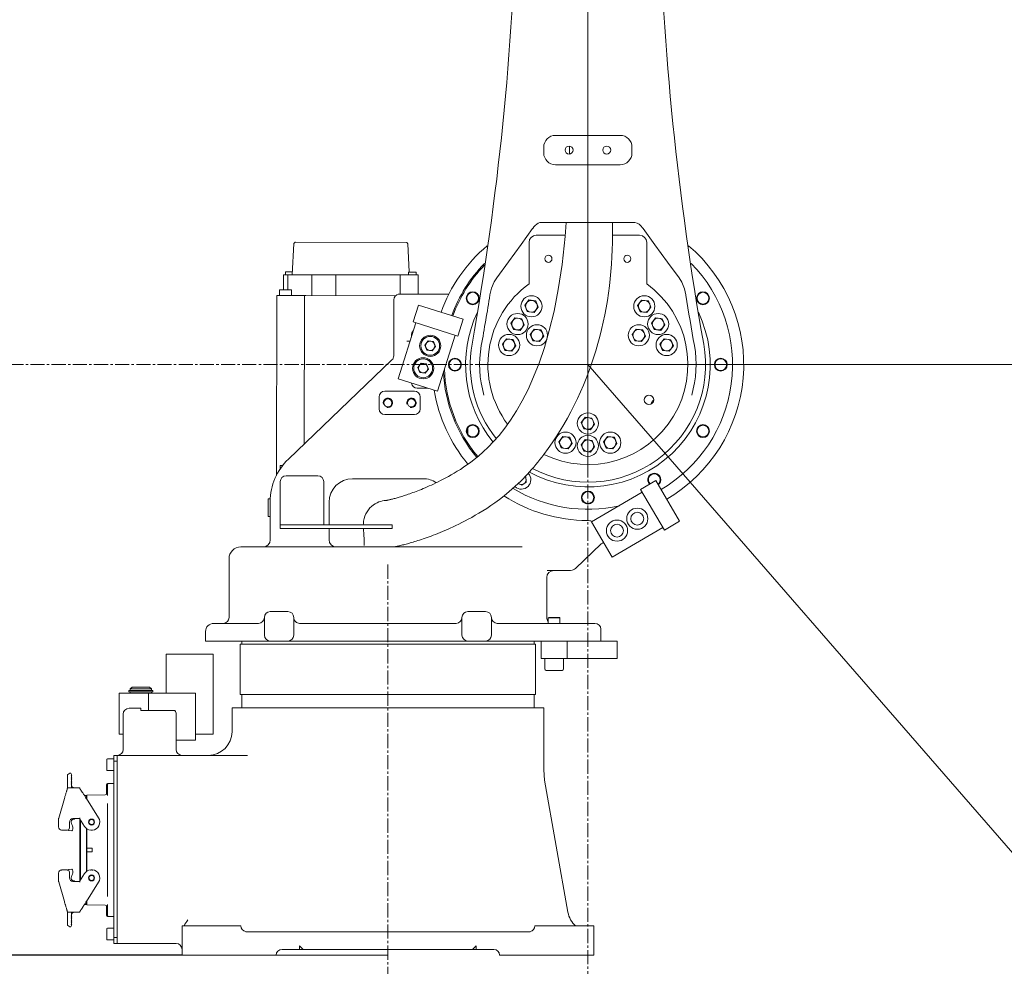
# Model space of a CAD drawing. Header units: millimetres. Extents: x 14751 to 23661, y -2885 to 3415.
# Tile 4 of 19: x 16681 to 17518, y 375 to 1180. Entities that reach past the tile are written whole.
import ezdxf

# ---------------------------------------------------------------- set-up
doc = ezdxf.new("R2010")
doc.units = ezdxf.units.MM
doc.header["$PDSIZE"] = -5
doc.linetypes.add('点画线', pattern=[18, 12, -2, 2, -2])
doc.layers.get('0').update_dxf_attribs({"lineweight": 35})
for name, color, linetype, lineweight in [('中心线层', 1, '点画线', 18), ('尺寸线层', 7, 'Continuous', 18), ('粗实线层', 7, 'Continuous', 35), ('细实线层', 7, 'Continuous', 18)]:
    doc.layers.add(name, color=color, linetype=linetype, lineweight=lineweight)
doc.styles.add('标准', font='txt', dxfattribs={"width": 0.667})
doc.dimstyles.new('标准', dxfattribs={"dimscale": 30, "dimtxt": 3.5, "dimasz": 4, "dimexe": 2, "dimexo": 0, "dimtad": 1, "dimdsep": 46, "dimtxsty": '标准', "dimblk": '_CAXARROW', "dimcen": 0, "dimdle": 6, "dimazin": 2, "dimtfac": 0.707107, "dimtdec": 3, "dimtmove": 2, "dimatfit": 3, "dimfxl": 1, "dimfrac": 2, "dimtolj": 1, "dimarcsym": 1})

# ---------------------------------------------------------------- blocks, each defined once
blk = doc.blocks.new('_CAXARROW')
blk.add_hatch(color=0).paths.add_polyline_path([(0, 0), (-1, 0.125), (-1, -0.125)], flags=0)
blk = doc.blocks.new('*D23')
at = {"layer": 'Defpoints', "color": 0, "transparency": 16777216}
for p in [(17164.45, 1666.73), (15343.12, 886.73), (15580.02, 886.73)]:
    blk.add_point(p, dxfattribs=at)
at = {"layer": '尺寸线层', "color": 0, "linetype": 'Continuous', "lineweight": -2, "transparency": 16777216}
for p, q in [((17164.45, 1666.73), (15283.12, 1666.73)), ((15343.12, 1546.73), (15343.12, 1306.32)), ((15343.12, 1006.73), (15343.12, 1129.92)), ((15580.02, 886.73), (15283.12, 886.73))]:
    blk.add_line(p, q, dxfattribs=at)
at = {"layer": '尺寸线层', "color": 0, "lineweight": -2, "transparency": 16777216, "xscale": 120, "yscale": 120, "zscale": 120}
for p, rotation in [((15343.12, 1666.73), 90), ((15343.12, 886.73), 270)]:
    blk.add_blockref('_CAXARROW', p, dxfattribs=dict(at, rotation=rotation))
at = {"layer": '尺寸线层', "color": 0, "transparency": 16777216, "insert": (15343.12, 1218.12), "char_height": 105, "attachment_point": 5, "rotation": 90, "style": '标准', "bg_fill": 3, "box_fill_scale": 1.1, "bg_fill_color": 256, "bg_fill_true_color": 13158600, "bg_fill_transparency": 0}
blk.add_mtext('\\A1;780', dxfattribs=at)
blk = doc.blocks.new('*D24')
at = {"layer": 'Defpoints', "color": 0, "transparency": 16777216}
for p in [(15343.12, 886.73), (15559.62, 886.73), (16819.45, 384.5)]:
    blk.add_point(p, dxfattribs=at)
at = {"layer": '尺寸线层', "color": 0, "linetype": 'Continuous', "lineweight": -2, "transparency": 16777216}
for p, q in [((15559.62, 886.73), (15283.12, 886.73)), ((15343.12, 504.5), (15343.12, 766.73)), ((16819.45, 384.5), (15283.12, 384.5))]:
    blk.add_line(p, q, dxfattribs=at)
at = {"layer": '尺寸线层', "color": 0, "lineweight": -2, "transparency": 16777216, "xscale": 120, "yscale": 120, "zscale": 120}
for p, rotation in [((15343.12, 886.73), 90), ((15343.12, 384.5), 270)]:
    blk.add_blockref('_CAXARROW', p, dxfattribs=dict(at, rotation=rotation))
at = {"layer": '尺寸线层', "color": 0, "transparency": 16777216, "insert": (15271.87, 635.62), "char_height": 105, "attachment_point": 5, "rotation": 90, "style": '标准', "bg_fill": 3, "box_fill_scale": 1.1, "bg_fill_color": 256, "bg_fill_true_color": 13158600, "bg_fill_transparency": 0}
blk.add_mtext('\\A1;502', dxfattribs=at)

msp = doc.modelspace()

# ---------------------------------------------------------------- linework, layer by layer
at = {"layer": '中心线层'}
for p, q in [((17164.451, -883.103), (17164.451, 1944.332)), ((17164.451, 798.729), (17164.451, 974.729)), ((15394.619, 886.729), (18934.283, 886.729)), ((17076.451, 886.729), (17252.451, 886.729)), ((16994.451, 716.729), (16994.451, 365.699))]:
    msp.add_line(p, q, dxfattribs=at)
at = {"layer": '尺寸线层'}
for q in [(17164.451, 1666.729), (17676.177, 298.056)]:
    msp.add_line((17164.451, 886.729), q, dxfattribs=at)
at = {"layer": '尺寸线层', "color": 3}
msp.add_line((17944.451, 886.729), (17164.451, 886.729), dxfattribs=at)
at = {"layer": '粗实线层'}
msp.add_line((17296.951, 886.729), (17296.951, 886.729), dxfattribs=at)
at = {"layer": '粗实线层', "color": 9}
for radius, start, end in [(1769.068, 311, 150), (1401.813, 106.841881, 193.158119), (633.47, 282.073446, 61.822492)]:
    msp.add_arc((17164.451, 886.729), radius, start, end, dxfattribs=at)
at = {"layer": '粗实线层'}
msp.add_arc((17164.451, 886.729), 633.47, 282.073446, 1.822492, dxfattribs=at)
at = {"layer": '细实线层', "color": 7, "linetype": 'Continuous'}
for p, q in [((17136.951, 1081.729), (17191.951, 1081.729)), ((17126.951, 1066.729), (17126.951, 1071.729)), ((17148.841, 1072.551), (17148.747, 1065.887)), ((17201.951, 1071.729), (17201.951, 1066.729)), ((17191.951, 1056.729), (17136.951, 1056.729)), ((17119.741, 1005.083), (17120.952, 1006.105)), ((17120.952, 1006.105), (17122.236, 1006.927)), ((17125.141, 1007.738), (17203.761, 1007.738)), ((17185.337, 996.729), (17185.337, 1007.738)), ((17107.629, 988.806), (17117.424, 1002.394)), ((17145.316, 996.729), (17120.451, 996.729)), ((17208.451, 996.729), (17185.337, 996.729)), ((16914.577, 989.612), (16913.162, 963.03)), ((16916.221, 990.753), (16915.777, 990.748)), ((17010.131, 990.67), (16916.221, 990.753)), ((17011.331, 989.532), (17012.569, 965.528)), ((17114.451, 990.729), (17114.451, 955.468)), ((17214.451, 955.468), (17214.451, 990.729)), ((16905.612, 963.021), (16905.601, 950.466)), ((16906.35, 963.021), (16905.612, 963.021)), ((16909.383, 963.021), (16906.35, 963.021)), ((16907.313, 963.012), (16907.315, 965.532)), ((16909.208, 965.533), (16907.315, 965.532)), ((16912.099, 965.53), (16909.208, 965.533)), ((16909.372, 950.463), (16909.382, 963.033)), ((16913.162, 963.046), (16909.383, 963.033)), ((16913.295, 965.528), (16912.099, 965.53)), ((16913.911, 963.047), (16913.162, 963.046)), ((16929.772, 963.051), (16913.911, 963.047)), ((16929.772, 963.061), (16929.758, 945.421)), ((16944.014, 963.052), (16929.772, 963.063)), ((16945.796, 963.05), (16944.014, 963.052)), ((16950.332, 963.042), (16945.796, 963.05)), ((16950.332, 963.042), (16950.318, 945.402)), ((17004.98, 962.982), (16950.332, 963.042)), ((17004.967, 946.729), (17004.98, 962.982)), ((17017.733, 962.971), (17004.98, 962.982)), ((17011.874, 962.972), (17011.876, 965.492)), ((17013.769, 965.493), (17011.876, 965.492)), ((17016.661, 965.49), (17013.769, 965.493)), ((17018.554, 965.486), (17016.661, 965.49)), ((17020.253, 962.967), (17017.733, 962.971)), ((17018.552, 962.966), (17018.554, 965.486)), ((17020.253, 962.967), (17020.239, 946.729)), ((17084.854, 957.146), (17086.974, 960.544)), ((17086.976, 960.547), (17086.974, 960.544)), ((16902.438, 945.425), (16902.442, 950.465)), ((16905.388, 950.466), (16902.442, 950.465)), ((16908.742, 950.464), (16905.388, 950.466)), ((16909.575, 950.463), (16908.742, 950.464)), ((16912.522, 950.457), (16909.575, 950.463)), ((16912.518, 945.417), (16912.522, 950.457)), ((17003.368, 946.618), (17003.201, 946.572)), ((17003.276, 946.589), (17003.566, 946.65)), ((17046.314, 946.729), (17003.703, 946.729)), ((17081.195, 946.086), (17081.17, 945.931)), ((17247.732, 945.931), (17247.716, 946.028)), ((16899.792, 792.401), (16899.918, 945.432)), ((16899.918, 945.432), (16901.178, 945.432)), ((16901.178, 945.432), (16918.418, 945.418)), ((16918.418, 945.418), (16923.458, 945.418)), ((16923.354, 819.38), (16923.458, 945.432)), ((16923.458, 945.432), (16924.718, 945.432)), ((16924.718, 945.432), (17001.04, 945.37)), ((16999.451, 894.316), (16999.451, 941.729)), ((17110.805, 937.187), (17114.376, 941.724)), ((17114.376, 941.724), (17120.09, 940.901)), ((17122.234, 935.54), (17120.09, 940.901)), ((17206.658, 937.117), (17210.173, 941.698)), ((17215.897, 940.944), (17210.173, 941.698)), ((17215.897, 940.944), (17218.106, 935.61)), ((17015.896, 923.056), (17020.413, 937.359)), ((17020.413, 937.359), (17058.556, 925.314)), ((17110.805, 937.187), (17112.949, 931.827)), ((17118.663, 931.003), (17112.949, 931.827)), ((17122.234, 935.54), (17118.663, 931.003)), ((17208.868, 931.783), (17206.658, 937.117)), ((17208.868, 931.783), (17214.592, 931.03)), ((17218.106, 935.61), (17214.592, 931.03)), ((17003.224, 874.624), (17018.28, 922.303)), ((17015.896, 923.056), (17054.039, 911.01)), ((17054.039, 911.01), (17058.556, 925.314)), ((17098.971, 921.983), (17102.485, 926.563)), ((17098.971, 921.983), (17101.181, 916.649)), ((17102.485, 926.563), (17108.21, 925.81)), ((17110.419, 920.476), (17108.21, 925.81)), ((17218.482, 921.983), (17221.997, 926.563)), ((17220.692, 916.649), (17218.482, 921.983)), ((17227.721, 925.81), (17221.997, 926.563)), ((17227.721, 925.81), (17229.931, 920.476)), ((17106.905, 915.895), (17101.181, 916.649)), ((17110.419, 920.476), (17106.905, 915.895)), ((17115.417, 912.412), (17118.874, 917.035)), ((17115.417, 912.412), (17117.692, 907.106)), ((17118.874, 917.035), (17124.607, 916.353)), ((17126.883, 911.047), (17124.607, 916.353)), ((17202.019, 912.412), (17205.477, 917.035)), ((17204.295, 907.106), (17202.019, 912.412)), ((17211.21, 916.353), (17205.477, 917.035)), ((17211.21, 916.353), (17213.485, 911.047)), ((17220.692, 916.649), (17226.416, 915.895)), ((17229.931, 920.476), (17226.416, 915.895)), ((17014.451, 910.177), (17014.451, 911.729)), ((17025.879, 903.388), (17028.736, 907.018)), ((17033.307, 906.359), (17028.736, 907.018)), ((17033.307, 906.359), (17035.022, 902.07)), ((17036.599, 864.084), (17051.656, 911.763)), ((17091.776, 904.175), (17095.291, 908.756)), ((17091.776, 904.175), (17093.986, 898.841)), ((17095.291, 908.756), (17101.015, 908.002)), ((17103.225, 902.668), (17101.015, 908.002)), ((17123.425, 906.423), (17117.692, 907.106)), ((17126.883, 911.047), (17123.425, 906.423)), ((17204.295, 907.106), (17210.028, 906.423)), ((17213.485, 911.047), (17210.028, 906.423)), ((17225.687, 904.245), (17229.257, 908.782)), ((17227.831, 898.885), (17225.687, 904.245)), ((17234.972, 907.959), (17229.257, 908.782)), ((17234.972, 907.959), (17237.116, 902.598)), ((17027.594, 899.1), (17025.879, 903.388)), ((17027.594, 899.1), (17032.166, 898.441)), ((17035.022, 902.07), (17032.166, 898.441)), ((17099.71, 898.088), (17093.986, 898.841)), ((17103.225, 902.668), (17099.71, 898.088)), ((17227.831, 898.885), (17233.545, 898.061)), ((17237.116, 902.598), (17233.545, 898.061)), ((16909.887, 806.496), (16997.907, 890.703)), ((17019.857, 884.316), (17022.713, 887.946)), ((17027.285, 887.287), (17022.713, 887.946)), ((17027.285, 887.287), (17029, 882.999)), ((17021.572, 880.028), (17019.857, 884.316)), ((17021.572, 880.028), (17026.143, 879.369)), ((17029, 882.999), (17026.143, 879.369)), ((17003.224, 874.624), (17036.599, 864.084)), ((16991.951, 864.229), (17016.951, 864.229)), ((17028.223, 866.729), (17019.451, 866.729)), ((16986.951, 849.229), (16986.951, 859.229)), ((17021.951, 859.229), (17021.951, 849.229)), ((17016.951, 844.229), (16991.951, 844.229)), ((17162.175, 842.035), (17158.718, 837.412)), ((17160.993, 832.106), (17158.718, 837.412)), ((17162.175, 842.035), (17167.908, 841.353)), ((17167.908, 841.353), (17170.184, 836.047)), ((17062.451, 827.55), (17062.451, 832.908)), ((17166.726, 831.423), (17160.993, 832.106)), ((17166.726, 831.423), (17170.184, 836.047)), ((17143.288, 825.763), (17139.717, 821.226)), ((17141.861, 815.865), (17139.717, 821.226)), ((17143.288, 825.763), (17149.002, 824.939)), ((17149.002, 824.939), (17151.146, 819.578)), ((17162.241, 823.063), (17158.727, 818.483)), ((17162.241, 823.063), (17167.965, 822.31)), ((17167.965, 822.31), (17170.175, 816.976)), ((17181.26, 825.736), (17177.746, 821.155)), ((17179.955, 815.822), (17177.746, 821.155)), ((17181.26, 825.736), (17186.984, 824.983)), ((17186.984, 824.983), (17189.194, 819.649)), ((17147.576, 815.041), (17141.861, 815.865)), ((17147.576, 815.041), (17151.146, 819.578)), ((17160.936, 813.149), (17158.727, 818.483)), ((17166.661, 812.395), (17160.936, 813.149)), ((17166.661, 812.395), (17170.175, 816.976)), ((17185.68, 815.068), (17179.955, 815.822)), ((17185.68, 815.068), (17189.194, 819.649)), ((16902.951, 747.442), (16902.951, 787.229)), ((16934.951, 792.229), (16907.951, 792.229)), ((16939.951, 750.442), (16939.951, 787.229)), ((17024.451, 789.729), (16964.451, 789.729)), ((17102.502, 783.025), (17107.654, 787.918)), ((17107.654, 787.918), (17112.955, 793.384)), ((17108.181, 784.255), (17112.061, 786.761)), ((17111.28, 791.657), (17111.831, 791.374)), ((17111.831, 791.374), (17112.061, 786.761)), ((17209.239, 780.573), (17222.168, 788.178)), ((17222.168, 788.178), (17242.449, 753.701)), ((17108.181, 784.255), (17105.334, 785.715)), ((17167.41, 753.067), (17210.507, 778.418)), ((17209.239, 780.573), (17229.52, 746.096)), ((16892.746, 772.729), (16894.69, 772.729)), ((16892.746, 772.729), (16892.746, 757.729)), ((16894.451, 737.729), (16894.451, 770.367)), ((16992.485, 771.186), (16991.377, 771.068)), ((16992.791, 771.207), (16992.485, 771.186)), ((16944.451, 769.729), (16944.451, 750.442)), ((16894.451, 757.729), (16892.746, 757.729)), ((17229.52, 746.096), (17242.449, 753.701)), ((16902.951, 750.442), (16997.951, 750.442)), ((16944.451, 747.442), (16944.451, 737.729)), ((17167.41, 753.067), (17185.156, 722.9)), ((17185.156, 722.9), (17228.253, 748.251)), ((16869.452, 731.729), (17108.574, 731.729)), ((17175.86, 734.342), (17153.963, 713.394)), ((16859.451, 721.729), (16859.451, 671.729)), ((17149.816, 711.729), (17129.95, 711.729)), ((17129.451, 705.729), (17129.451, 671.729)), ((16889.451, 671.729), (16889.451, 656.729)), ((16909.451, 676.729), (16894.451, 676.729)), ((16914.451, 656.729), (16914.451, 671.729)), ((17057.451, 671.729), (17057.451, 656.729)), ((17077.451, 676.729), (17062.451, 676.729)), ((17082.451, 656.729), (17082.451, 671.729)), ((17131.132, 671.729), (17130.732, 671.329)), ((17130.732, 671.329), (17140.732, 671.329)), ((17130.732, 671.329), (17130.732, 666.729)), ((17131.132, 671.729), (17140.332, 671.729)), ((17140.332, 671.729), (17140.732, 671.329)), ((17140.732, 671.329), (17140.732, 666.729)), ((16846.451, 666.729), (16884.451, 666.729)), ((17052.451, 666.729), (16919.451, 666.729)), ((17170.451, 666.729), (17087.451, 666.729)), ((17175.451, 651.729), (17175.451, 661.729)), ((16839.451, 651.729), (16839.451, 659.729)), ((16839.451, 651.729), (17148.8, 651.729)), ((17119.947, 649.085), (16868.955, 649.085)), ((16868.955, 649.085), (16868.955, 606.251)), ((16870.221, 651.729), (16870.221, 649.085)), ((17118.681, 651.729), (17118.681, 649.085)), ((17119.947, 649.085), (17119.947, 606.251)), ((17124.732, 636.729), (17124.732, 651.729)), ((17146.31, 651.729), (17146.732, 651.729)), ((17146.732, 636.729), (17146.732, 651.729)), ((17148.674, 651.729), (17189.451, 651.729)), ((17189.451, 636.729), (17189.451, 651.729)), ((16805.951, 640.504), (16845.951, 640.504)), ((16805.951, 640.504), (16805.951, 607.504)), ((16845.951, 572.504), (16845.951, 640.504)), ((17124.732, 636.729), (17189.451, 636.729)), ((17127.732, 636.729), (17127.732, 627.979)), ((17143.732, 636.729), (17143.732, 627.979)), ((17142.482, 626.729), (17128.982, 626.729)), ((16776.951, 612.504), (16775.451, 611.004)), ((16775.451, 611.004), (16793.451, 611.004)), ((16775.451, 611.004), (16775.451, 609.604)), ((16776.951, 612.504), (16791.951, 612.504)), ((16791.951, 612.504), (16793.451, 611.004)), ((16793.451, 611.004), (16793.451, 609.604)), ((16830.951, 607.504), (16765.951, 607.504)), ((16765.951, 572.504), (16765.951, 607.504)), ((16774.351, 609.504), (16794.551, 609.504)), ((16774.351, 608.504), (16774.351, 609.504)), ((16794.551, 608.504), (16774.351, 608.504)), ((16775.451, 609.604), (16793.451, 609.604)), ((16775.451, 608.504), (16775.451, 607.504)), ((16775.951, 609.604), (16775.951, 609.504)), ((16790.951, 607.504), (16790.951, 592.504)), ((16792.951, 609.604), (16792.951, 609.504)), ((16793.451, 608.504), (16793.451, 607.504)), ((16794.551, 608.504), (16794.551, 609.504)), ((16830.951, 567.504), (16830.951, 607.504)), ((17119.947, 606.251), (16868.955, 606.251)), ((16870.221, 606.251), (16870.221, 594.904)), ((17118.681, 606.251), (17118.681, 594.904)), ((16774.451, 594.504), (16784.451, 594.504)), ((16784.451, 592.504), (16784.451, 594.504)), ((16861.951, 594.904), (16861.951, 574.504)), ((17126.949, 594.904), (16861.953, 594.904)), ((17126.951, 594.904), (17126.951, 542.078)), ((16769.451, 559.504), (16769.451, 589.504)), ((16813.451, 592.504), (16784.451, 592.504)), ((16814.451, 589.504), (16814.451, 559.504)), ((16765.951, 572.504), (16769.451, 572.504)), ((16845.951, 572.504), (16830.951, 572.504)), ((16814.451, 567.504), (16830.951, 567.504)), ((16764.451, 554.504), (16761.451, 554.504)), ((16761.451, 394.504), (16761.451, 554.504)), ((16764.451, 554.504), (16875.156, 554.504)), ((16764.451, 394.504), (16764.451, 554.504)), ((16755.451, 550.754), (16755.451, 542.254)), ((16761.451, 551.504), (16756.201, 551.504)), ((16764.451, 549.504), (16761.451, 549.504)), ((16764.451, 546.504), (16764.451, 402.504)), ((16722.059, 526.559), (16722.059, 537.759)), ((16722.294, 538.183), (16724.206, 539.378)), ((16725.559, 538.156), (16724.895, 539.219)), ((16725.359, 537.312), (16725.559, 537.496)), ((16725.359, 537.312), (16725.743, 536.894)), ((16725.743, 536.894), (16725.359, 536.542)), ((16725.359, 536.542), (16725.743, 536.124)), ((16725.743, 536.124), (16725.359, 535.772)), ((16725.359, 535.772), (16725.743, 535.354)), ((16725.559, 538.156), (16725.559, 537.496)), ((16761.451, 541.504), (16756.201, 541.504)), ((17127.71, 533.396), (17126.951, 542.078)), ((16725.743, 535.354), (16725.359, 535.002)), ((16725.359, 535.002), (16725.743, 534.584)), ((16725.743, 534.584), (16725.359, 534.232)), ((16725.359, 534.232), (16725.743, 533.814)), ((16725.743, 533.814), (16725.359, 533.462)), ((16725.359, 533.462), (16725.743, 533.044)), ((16725.743, 533.044), (16725.359, 532.692)), ((16725.359, 532.692), (16725.743, 532.274)), ((16725.743, 532.274), (16725.359, 531.922)), ((16725.359, 531.922), (16725.743, 531.504)), ((16725.743, 531.504), (16725.359, 531.152)), ((16725.359, 531.152), (16725.743, 530.734)), ((16725.743, 530.734), (16725.359, 530.382)), ((16725.359, 530.382), (16725.743, 529.964)), ((16725.743, 529.964), (16725.359, 529.612)), ((16725.559, 529.394), (16725.359, 529.612)), ((16725.559, 529.394), (16725.559, 528.954)), ((16725.559, 528.741), (16725.559, 528.814)), ((16755.151, 521.235), (16755.151, 529.504)), ((16760.151, 530.504), (16756.151, 530.504)), ((16756.151, 520.375), (16756.151, 529.504)), ((16761.451, 530.494), (16760.151, 530.494)), ((17127.71, 533.396), (17147.524, 421.031)), ((16719.958, 519.543), (16719.727, 518.78)), ((16720.79, 522.285), (16720.599, 521.653)), ((16720.968, 522.876), (16720.79, 522.285)), ((16721.132, 523.426), (16720.968, 522.876)), ((16721.353, 524.169), (16721.132, 523.426)), ((16721.42, 524.395), (16721.353, 524.169)), ((16721.836, 525.79), (16721.42, 524.395)), ((16721.904, 526.024), (16721.836, 525.79)), ((16721.959, 526.212), (16721.904, 526.024)), ((16722.001, 526.357), (16721.959, 526.212)), ((16722.285, 526.874), (16722.167, 526.77)), ((16722.438, 526.94), (16722.285, 526.874)), ((16722.555, 526.954), (16722.438, 526.94)), ((16732.06, 526.954), (16722.557, 526.954)), ((16732.445, 526.775), (16732.33, 526.875)), ((16732.515, 526.664), (16732.445, 526.775)), ((16733.822, 524.456), (16733.664, 524.689)), ((16734.868, 522.917), (16733.822, 524.456)), ((16734.619, 523.283), (16734.392, 523.617)), ((16738.151, 520.404), (16736.574, 520.404)), ((16738.151, 520.404), (16738.151, 518.001)), ((16738.401, 519.254), (16738.151, 519.254)), ((16738.401, 520.554), (16754.203, 520.967)), ((16738.401, 517.605), (16738.401, 520.554)), ((16719.464, 517.903), (16714.667, 501.175)), ((16719.464, 517.903), (16719.522, 518.097)), ((16719.464, 517.903), (16719.943, 517.759)), ((16719.727, 518.78), (16719.522, 518.097)), ((16738.006, 518.225), (16738.214, 517.903)), ((16748.487, 501.463), (16738.214, 517.903)), ((16756.151, 434.489), (16756.151, 513.518)), ((16714.551, 500.348), (16714.551, 493.754)), ((16723.751, 492.754), (16723.751, 497.754)), ((16725.892, 495.627), (16725.383, 496.721)), ((16726.751, 500.754), (16732.422, 500.754)), ((16727.651, 500.275), (16728.054, 500.275)), ((16728.054, 500.754), (16728.054, 500.274)), ((16732.422, 500.754), (16736.615, 494.044)), ((16732.551, 447.46), (16732.551, 500.547)), ((16733.058, 448.272), (16733.058, 499.735)), ((16717.087, 490.79), (16722.129, 490.79)), ((16723.375, 490.699), (16725.724, 490.382)), ((16726.273, 490.747), (16726.303, 490.857)), ((16738.151, 455.674), (16738.151, 492.33)), ((16738.401, 455.883), (16738.401, 492.127)), ((16741.867, 491.29), (16741.841, 490.79)), ((16741.841, 490.79), (16743.261, 490.79)), ((16743.261, 490.79), (16743.235, 491.29)), ((16743.256, 490.885), (16743.25, 490.996)), ((16743.201, 475.629), (16738.401, 475.629)), ((16738.401, 472.379), (16743.201, 472.379)), ((16743.201, 475.629), (16743.201, 472.379)), ((16714.551, 454.254), (16714.551, 447.659)), ((16722.129, 457.217), (16717.087, 457.217)), ((16725.724, 457.625), (16723.375, 457.309)), ((16723.751, 450.254), (16723.751, 455.254)), ((16725.383, 451.286), (16725.892, 452.38)), ((16726.303, 457.15), (16726.273, 457.26)), ((16736.615, 453.963), (16732.422, 447.254)), ((16743.261, 457.217), (16741.841, 457.217)), ((16741.841, 457.217), (16741.867, 456.717)), ((16741.846, 457.122), (16741.851, 457.011)), ((16743.235, 456.717), (16743.261, 457.217)), ((16714.667, 446.832), (16719.464, 430.104)), ((16732.422, 447.254), (16726.751, 447.254)), ((16727.654, 447.732), (16728.054, 447.733)), ((16728.054, 447.733), (16728.054, 447.254)), ((16738.214, 430.104), (16748.487, 446.544)), ((16719.464, 430.104), (16719.943, 430.248)), ((16719.522, 429.91), (16719.464, 430.104)), ((16719.843, 428.845), (16720.181, 427.73)), ((16720.395, 427.025), (16720.599, 426.354)), ((16736.574, 427.604), (16738.151, 427.604)), ((16738.214, 430.104), (16738.006, 429.782)), ((16738.151, 430.006), (16738.151, 427.604)), ((16738.151, 428.754), (16738.401, 428.754)), ((16738.401, 427.454), (16738.401, 430.403)), ((16754.203, 427.04), (16738.401, 427.454)), ((16756.151, 418.504), (16756.151, 427.632)), ((16720.599, 426.354), (16720.791, 425.72)), ((16720.791, 425.72), (16720.969, 425.127)), ((16720.969, 425.127), (16721.134, 424.576)), ((16721.656, 422.82), (16721.706, 422.652)), ((16721.706, 422.652), (16721.836, 422.217)), ((16721.836, 422.217), (16721.904, 421.985)), ((16721.904, 421.985), (16721.958, 421.798)), ((16721.958, 421.798), (16722, 421.653)), ((16722, 421.653), (16722.042, 421.505)), ((16722.042, 421.505), (16722.053, 421.468)), ((16722.053, 421.468), (16722.059, 421.448)), ((16722.059, 410.248), (16722.059, 421.448)), ((16722.167, 421.237), (16722.286, 421.132)), ((16722.557, 421.054), (16732.06, 421.054)), ((16725.359, 418.395), (16725.559, 418.613)), ((16725.559, 421.054), (16725.559, 418.613)), ((16732.061, 421.054), (16732.184, 421.069)), ((16732.184, 421.069), (16732.34, 421.138)), ((16732.34, 421.138), (16732.456, 421.247)), ((16733.745, 423.437), (16734.759, 424.93)), ((16734.759, 424.93), (16734.979, 425.253)), ((16734.979, 425.253), (16735.479, 425.985)), ((16755.151, 426.773), (16755.151, 418.504)), ((16725.359, 418.395), (16725.743, 418.043)), ((16725.743, 418.043), (16725.359, 417.625)), ((16725.359, 417.625), (16725.743, 417.273)), ((16725.743, 417.273), (16725.359, 416.855)), ((16725.359, 416.855), (16725.743, 416.503)), ((16725.743, 416.503), (16725.359, 416.085)), ((16725.359, 416.085), (16725.743, 415.733)), ((16725.743, 415.733), (16725.359, 415.315)), ((16725.359, 415.315), (16725.743, 414.963)), ((16725.743, 414.963), (16725.359, 414.545)), ((16725.359, 414.545), (16725.743, 414.193)), ((16725.743, 414.193), (16725.359, 413.775)), ((16725.359, 413.775), (16725.743, 413.423)), ((16725.743, 413.423), (16725.359, 413.005)), ((16725.359, 413.005), (16725.743, 412.653)), ((16725.743, 412.653), (16725.359, 412.235)), ((16725.359, 412.235), (16725.743, 411.883)), ((16725.743, 411.883), (16725.359, 411.465)), ((16725.359, 411.465), (16725.743, 411.113)), ((16725.743, 411.113), (16725.359, 410.695)), ((16725.559, 410.511), (16725.359, 410.695)), ((16725.559, 410.511), (16725.559, 409.851)), ((16760.151, 417.504), (16756.151, 417.504)), ((16760.151, 417.494), (16761.451, 417.494)), ((16724.206, 408.63), (16722.294, 409.824)), ((16724.895, 408.789), (16725.559, 409.851)), ((16755.451, 406.754), (16755.451, 398.254)), ((16761.451, 407.504), (16756.201, 407.504)), ((16869.451, 409.504), (16819.451, 409.504)), ((16819.451, 384.504), (16819.451, 409.504)), ((16873.593, 404.504), (16909.451, 404.504)), ((16909.451, 404.504), (17115.309, 404.504)), ((17119.451, 409.504), (17169.451, 409.504)), ((17169.451, 409.504), (17169.451, 384.504)), ((16761.451, 397.504), (16756.201, 397.504)), ((16764.451, 399.504), (16761.451, 399.504)), ((16764.451, 394.504), (16761.451, 394.504)), ((16814.451, 394.504), (16764.451, 394.504)), ((16922.451, 389.504), (16904.451, 389.504)), ((16919.451, 392.504), (16922.451, 389.504)), ((16919.451, 392.504), (16919.451, 389.504)), ((16922.451, 389.504), (17066.451, 389.504)), ((17066.451, 389.504), (17069.451, 392.504)), ((17066.451, 389.504), (17084.451, 389.504)), ((17069.451, 389.504), (17069.451, 392.504)), ((16819.451, 384.504), (16994.451, 384.504)), ((17089.451, 384.504), (17169.451, 384.504))]:
    msp.add_line(p, q, dxfattribs=at)
at = {"layer": '细实线层', "color": 3, "linetype": 'Continuous'}
for p, q in [((16905.209, 801.017), (16902.951, 801.017)), ((16902.951, 798.12), (16902.951, 801.017)), ((16997.951, 747.442), (16902.951, 747.442))]:
    msp.add_line(p, q, dxfattribs=at)
at = {"layer": '细实线层'}
msp.add_line((16997.951, 750.442), (16997.951, 747.442), dxfattribs=at)
at = {"layer": '细实线层', "color": 7, "linetype": 'Continuous'}
for points in [[(17146.13, 1007.738), (17145.244, 995.766), (17142.542, 971.768), (17139.307, 950.774), (17135.659, 932.273), (17131.682, 915.859), (17127.445, 901.21), (17122.987, 888.075), (17118.344, 876.257), (17113.565, 865.598), (17108.679, 855.988), (17103.718, 847.344), (17098.737, 839.599)], [(17117.424, 1002.394), (17117.534, 1002.547), (17118.602, 1003.89), (17119.741, 1005.083)], [(17122.236, 1006.927), (17123.586, 1007.495), (17124.949, 1007.734), (17125.141, 1007.738)], [(17203.762, 1007.738), (17204.368, 1007.7), (17206.25, 1007.135), (17207.959, 1006.099), (17209.519, 1004.733), (17210.963, 1003.082), (17211.478, 1002.394)], [(17211.478, 1002.394), (17221.344, 988.708), (17232.045, 974.001), (17241.926, 960.547)], [(17086.976, 960.547), (17096.928, 974.099), (17107.629, 988.806)], [(17081.195, 946.085), (17082.542, 951.636), (17084.854, 957.146)], [(17241.928, 960.544), (17244.184, 956.885), (17246.504, 951.178), (17247.716, 946.027)], [(17003.701, 946.729), (17003.645, 946.709), (17003.368, 946.618)], [(17098.737, 839.599), (17093.792, 832.703), (17088.956, 826.617), (17084.273, 821.276), (17079.749, 816.58), (17075.425, 812.467), (17071.454, 808.989), (17067.915, 806.114), (17064.671, 803.639), (17061.654, 801.458), (17058.809, 799.5), (17056.079, 797.705), (17053.427, 796.032), (17050.856, 794.473), (17048.369, 793.019), (17045.971, 791.665), (17043.663, 790.403), (17041.441, 789.227), (17039.298, 788.127), (17037.231, 787.096), (17035.235, 786.127), (17033.306, 785.214), (17031.438, 784.354), (17029.627, 783.54), (17027.87, 782.769), (17026.167, 782.039), (17024.516, 781.347), (17022.916, 780.691), (17021.366, 780.069), (17019.864, 779.48), (17018.407, 778.921), (17016.995, 778.389), (17015.626, 777.885), (17014.3, 777.406), (17013.015, 776.951), (17011.772, 776.519), (17010.569, 776.11), (17009.406, 775.722), (17008.282, 775.354), (17007.195, 775.005), (17006.145, 774.675), (17005.132, 774.363), (17004.155, 774.068), (17003.213, 773.789), (17002.305, 773.526), (17001.432, 773.278), (17000.594, 773.045), (16999.793, 772.827), (16999.026, 772.623), (16998.294, 772.433), (16997.601, 772.257), (16996.947, 772.095), (16996.329, 771.947), (16995.75, 771.811), (16995.212, 771.689), (16994.719, 771.581), (16994.274, 771.486), (16993.874, 771.405), (16993.523, 771.336), (16993.227, 771.281), (16992.993, 771.24), (16992.812, 771.21), (16992.673, 771.189), (16992.646, 771.185)], [(16999.235, 731.729), (16999.726, 731.811), (17000.297, 731.911), (17000.899, 732.022), (17001.534, 732.145), (17002.2, 732.279), (17002.897, 732.425), (17003.631, 732.584), (17004.405, 732.758), (17005.221, 732.946), (17006.079, 733.15), (17006.979, 733.371), (17007.927, 733.609), (17008.922, 733.866), (17009.964, 734.141), (17011.051, 734.435), (17012.186, 734.75), (17013.367, 735.086), (17014.595, 735.442), (17015.869, 735.821), (17017.187, 736.221), (17018.553, 736.645), (17019.964, 737.093), (17021.42, 737.565), (17022.922, 738.063), (17024.472, 738.587), (17026.071, 739.14), (17027.722, 739.724), (17029.424, 740.339), (17031.182, 740.988), (17032.995, 741.673), (17034.867, 742.397), (17036.801, 743.161), (17038.798, 743.969), (17040.861, 744.823), (17042.992, 745.728), (17045.192, 746.685), (17047.462, 747.699), (17049.806, 748.774), (17052.229, 749.915), (17054.737, 751.13), (17057.336, 752.425), (17060.033, 753.811), (17062.834, 755.296), (17065.746, 756.891), (17068.771, 758.606), (17071.903, 760.448), (17075.136, 762.425), (17078.463, 764.544), (17081.886, 766.817), (17085.456, 769.295), (17089.231, 772.049), (17093.271, 775.165), (17097.659, 778.768), (17102.502, 783.025)], [(16991.377, 771.068), (16989.994, 770.837), (16988.479, 770.472), (16986.892, 769.954), (16985.278, 769.274), (16983.672, 768.426), (16982.107, 767.407), (16980.613, 766.225), (16979.211, 764.882), (16977.912, 763.371), (16976.742, 761.701), (16975.725, 759.884), (16974.883, 757.933), (16974.237, 755.869), (16973.81, 753.77), (16973.598, 751.747), (16973.57, 750.442)], [(16973.677, 747.442), (16973.702, 747.049), (16973.814, 745.544), (16973.933, 743.747), (16974.067, 741.531), (16974.195, 738.945), (16974.312, 736.131), (16974.406, 733.281), (16974.416, 732.904)], [(16725.588, 528.675), (16725.571, 528.793), (16725.568, 528.815)], [(16725.631, 528.471), (16725.596, 528.628), (16725.579, 528.734), (16725.574, 528.774)], [(16725.657, 528.379), (16725.616, 528.533), (16725.588, 528.675)], [(16727.558, 526.954), (16727.545, 526.954), (16727.505, 526.955), (16727.444, 526.958), (16727.376, 526.963), (16727.304, 526.971), (16727.227, 526.983), (16727.147, 526.998), (16727.066, 527.018), (16726.985, 527.04), (16726.904, 527.067), (16726.823, 527.097), (16726.741, 527.132), (16726.658, 527.172), (16726.575, 527.217), (16726.492, 527.267), (16726.409, 527.322), (16726.327, 527.384), (16726.246, 527.452), (16726.167, 527.525), (16726.09, 527.605), (16726.017, 527.692), (16725.946, 527.785), (16725.878, 527.886), (16725.815, 527.995), (16725.757, 528.113), (16725.704, 528.239), (16725.657, 528.379)], [(16720.599, 521.653), (16720.29, 520.635), (16719.958, 519.543)], [(16722.064, 526.577), (16722.053, 526.542), (16722.043, 526.505), (16722.001, 526.357)], [(16722.059, 526.559), (16722.053, 526.542), (16722.043, 526.505), (16722.031, 526.463)], [(16722.167, 526.77), (16722.104, 526.674), (16722.078, 526.616), (16722.064, 526.577)], [(16732.33, 526.875), (16732.18, 526.939), (16732.061, 526.954)], [(16732.559, 526.515), (16732.555, 526.537), (16732.547, 526.576), (16732.515, 526.664)], [(16732.727, 526.14), (16732.686, 526.216), (16732.652, 526.28), (16732.625, 526.336), (16732.604, 526.382), (16732.589, 526.419), (16732.578, 526.448), (16732.571, 526.471), (16732.566, 526.488), (16732.562, 526.5), (16732.561, 526.508), (16732.559, 526.515)], [(16733.664, 524.689), (16733.521, 524.902), (16733.391, 525.097), (16733.272, 525.276), (16733.165, 525.44), (16733.068, 525.588), (16732.981, 525.724), (16732.904, 525.846), (16732.836, 525.956), (16732.778, 526.054), (16732.727, 526.14)], [(16738.006, 518.225), (16737.545, 518.933), (16737.026, 519.723), (16736.566, 520.416), (16736.153, 521.031), (16735.781, 521.579), (16735.446, 522.071), (16735.142, 522.514), (16734.868, 522.917)], [(16719.522, 429.91), (16719.609, 429.619), (16719.843, 428.845)], [(16720.181, 427.73), (16720.289, 427.374), (16720.395, 427.025)], [(16735.479, 425.985), (16735.762, 426.4), (16736.071, 426.855), (16736.408, 427.355), (16736.777, 427.908), (16737.183, 428.522), (16737.633, 429.208), (16738.006, 429.782)], [(16721.134, 424.576), (16721.285, 424.069), (16721.355, 423.832), (16721.422, 423.607), (16721.486, 423.393), (16721.656, 422.82)], [(16722.053, 421.468), (16722.064, 421.432), (16722.078, 421.391), (16722.104, 421.333), (16722.167, 421.237)], [(16722.286, 421.132), (16722.441, 421.067), (16722.555, 421.054)], [(16725.559, 419.053), (16725.567, 419.185), (16725.578, 419.272)], [(16725.578, 419.272), (16725.596, 419.376), (16725.63, 419.531)], [(16725.63, 419.531), (16725.68, 419.701), (16725.74, 419.857), (16725.804, 419.99), (16725.869, 420.106), (16725.939, 420.213), (16726.014, 420.313), (16726.093, 420.404), (16726.174, 420.489), (16726.258, 420.566), (16726.345, 420.637), (16726.434, 420.702), (16726.524, 420.761), (16726.617, 420.814), (16726.712, 420.862), (16726.807, 420.904), (16726.902, 420.94), (16726.997, 420.97), (16727.09, 420.996), (16727.18, 421.016), (16727.267, 421.031), (16727.351, 421.042), (16727.431, 421.049), (16727.499, 421.052), (16727.542, 421.053), (16727.548, 421.053)], [(16732.456, 421.247), (16732.522, 421.358), (16732.547, 421.434), (16732.555, 421.468), (16732.557, 421.482), (16732.559, 421.49), (16732.56, 421.495), (16732.561, 421.501), (16732.563, 421.509), (16732.566, 421.52), (16732.57, 421.533), (16732.575, 421.551), (16732.583, 421.573), (16732.594, 421.6), (16732.608, 421.633), (16732.626, 421.673)], [(16732.456, 421.247), (16732.522, 421.358), (16732.547, 421.434), (16732.555, 421.468), (16732.557, 421.482), (16732.559, 421.49), (16732.56, 421.495), (16732.561, 421.501), (16732.563, 421.509)], [(16732.566, 421.52), (16732.57, 421.533), (16732.575, 421.551), (16732.583, 421.573)], [(16732.594, 421.6), (16732.608, 421.633), (16732.626, 421.673), (16732.649, 421.72), (16732.676, 421.773), (16732.708, 421.833), (16732.747, 421.901), (16732.792, 421.977), (16732.842, 422.061), (16732.9, 422.154), (16732.964, 422.256), (16733.034, 422.366), (16733.112, 422.486)], [(16732.747, 421.901), (16732.792, 421.977), (16732.842, 422.061), (16732.9, 422.154), (16732.964, 422.255), (16733.034, 422.366), (16733.112, 422.486), (16733.197, 422.616), (16733.289, 422.757), (16733.39, 422.908), (16733.499, 423.072), (16733.617, 423.247), (16733.745, 423.437)]]:
    msp.add_lwpolyline(points, dxfattribs=at)
for centre, radius in [((17148.451, 1069.229), 3.4), ((17180.451, 1069.229), 3.4), ((17130.951, 976.729), 3), ((17197.951, 976.729), 3), ((17066.59, 943.229), 5.5), ((17066.59, 943.229), 5), ((17262.312, 943.229), 5.5), ((17262.312, 943.229), 5), ((17116.519, 936.364), 9), ((17116.519, 936.364), 5), ((17212.382, 936.364), 9), ((17212.382, 936.364), 5), ((17104.695, 921.229), 9), ((17224.207, 921.229), 9), ((17104.695, 921.229), 5), ((17121.15, 911.729), 9), ((17207.752, 911.729), 9), ((17224.207, 921.229), 5), ((17097.5, 903.422), 9), ((17121.15, 911.729), 5), ((17207.752, 911.729), 5), ((17231.401, 903.422), 9), ((17030.451, 902.729), 9), ((17030.451, 902.729), 8), ((17030.451, 902.729), 4), ((17097.5, 903.422), 5), ((17231.401, 903.422), 5), ((17024.428, 883.658), 9), ((17024.428, 883.658), 8), ((17024.428, 883.658), 4), ((17051.451, 886.729), 5.5), ((17051.451, 886.729), 5), ((17277.451, 886.729), 5.5), ((17277.451, 886.729), 5), ((16994.451, 854.229), 3.4), ((17014.451, 854.229), 3.4), ((17216.412, 856.729), 4), ((17164.451, 836.729), 9), ((17164.451, 836.729), 5), ((17066.59, 830.229), 5.5), ((17066.59, 830.229), 5), ((17145.432, 820.402), 9), ((17183.47, 820.402), 9), ((17262.312, 830.229), 5.5), ((17262.312, 830.229), 5), ((17145.432, 820.402), 5), ((17164.451, 817.729), 9), ((17164.451, 817.729), 5), ((17183.47, 820.402), 5), ((17164.451, 773.729), 5.5), ((17164.451, 773.729), 5), ((17206.451, 755.729), 9), ((17189.212, 745.589), 9), ((17206.451, 755.729), 5.5), ((17189.212, 745.589), 5.5), ((16742.551, 497.754), 2.55), ((16742.551, 497.754), 2.4), ((16742.551, 497.754), 2.2), ((16742.551, 450.254), 2.55), ((16742.551, 450.254), 2.4), ((16742.551, 450.254), 2.2)]:
    msp.add_circle(centre, radius, dxfattribs=at)
for centre, radius, start, end in [((14604.824, 1343.139), 2500, 349.889776, 7.205148), ((19724.078, 1343.139), 2500, 172.794852, 190.110224), ((17136.951, 1071.729), 10, 90, 180), ((17191.951, 1071.729), 10, 0, 90), ((17136.951, 1066.729), 10, 180, 270), ((17191.951, 1066.729), 10, 270, 0), ((17120.451, 990.729), 6, 90, 180), ((17208.451, 990.729), 6, 0, 90), ((16915.775, 989.548), 1.2, 89.952888, 176.952889), ((17010.132, 989.47), 1.2, 2.952887, 89.952888), ((17164.451, 886.729), 132.5, 130.21731, 160.342132), ((17164.451, 886.729), 132.5, 300.37976, 49.781602), ((17164.451, 886.729), 123, 135.585109, 160.184091), ((17164.451, 886.729), 122, 136.158903, 160.168982), ((17164.451, 886.729), 123, 300.363516, 44.414891), ((17164.451, 886.729), 85, 126.031879, 216.535587), ((17164.451, 886.729), 85, 243.910366, 53.968121), ((17004.451, 941.729), 5, 100.198035, 180), ((14604.824, 1343.139), 2508, 349.889776, 350.890888), ((19724.078, 1343.139), 2508, 189.112681, 190.110224), ((17164.451, 886.729), 104, 154.553665, 219.253701), ((17164.451, 886.729), 104, 241.462036, 25.446335), ((17019.451, 911.729), 5, 132.962379, 180), ((17011.458, -59.013), 965.742, 89.941068, 90.060548), ((17164.451, 886.729), 100, 169.889776, 218.847411), ((17164.451, 886.729), 100, 242.010126, 10.110224), ((17164.451, 886.729), 92, 169.889776, 196.310151), ((17164.451, 886.729), 92, 343.689849, 10.110224), ((16994.451, 894.316), 5, 313.731554, 0), ((17164.451, 886.729), 123, 182.73933, 219.884462), ((17164.451, 886.729), 122, 181.700981, 219.889551), ((17019.451, 871.729), 5, 188.096206, 270), ((16991.951, 859.229), 5, 90, 180), ((17016.951, 859.229), 5, 0, 90), ((17164.451, 886.729), 132.5, 189.477923, 219.712258), ((16991.951, 849.229), 5, 180, 270), ((17016.951, 849.229), 5, 270, 0), ((16944.451, 770.367), 50, 133.731554, 180), ((16907.951, 787.229), 5, 90, 180), ((16934.951, 787.229), 5, 0, 90), ((16964.451, 769.729), 20, 90, 180), ((17024.451, 769.729), 20, 56.235569, 90), ((17107.951, 788.868), 8, 227.004715, 43.043332), ((17107.951, 788.868), 4, 230.500524, 39.428751), ((17220.951, 788.868), 5.5, 307.812172, 223.209006), ((17220.951, 788.868), 5, 308.544145, 224.729106), ((17164.451, 886.729), 123, 238.873285, 282.577407), ((17164.451, 886.729), 132.5, 237.436887, 269.865232), ((17164.116, 744.23), 10, 67.323089, 89.865232), ((16888.451, 737.729), 6, 270, 0), ((16950.451, 737.729), 6, 180, 270), ((16869.451, 721.729), 10, 90, 180), ((17179.317, 730.729), 5, 108.126634, 133.731061), ((17135.451, 705.729), 6, 90, 180), ((17149.816, 717.729), 6, 270, 313.731554), ((16854.451, 671.729), 5, 270, 0), ((16884.451, 671.729), 5, 270, 0), ((16894.451, 671.729), 5, 90, 180), ((16909.451, 671.729), 5, 0, 90), ((16919.451, 671.729), 5, 179.998412, 270), ((17052.451, 671.729), 5, 270, 0), ((17062.451, 671.729), 5, 90, 180), ((17077.451, 671.729), 5, 0, 90), ((17087.451, 671.729), 5, 180.000502, 270), ((17134.451, 671.729), 5, 180, 221.304482), ((16846.451, 659.729), 7, 90, 180), ((17170.451, 661.729), 5, 0, 90), ((16894.451, 656.729), 5, 180, 270), ((16909.451, 656.729), 5, 270, 0), ((17062.451, 656.729), 5, 180, 270), ((17077.451, 656.729), 5, 270, 0), ((17128.982, 627.979), 1.25, 180, 270), ((17142.482, 627.979), 1.25, 270, 0), ((16774.451, 589.504), 5, 90, 180), ((16809.451, 589.504), 5, 0, 36.869898), ((16841.951, 574.504), 20, 270, 0), ((16764.451, 559.504), 5, 270, 0), ((16819.451, 559.504), 5, 180, 270), ((16756.201, 550.754), 0.75, 90, 180), ((16722.559, 537.759), 0.5, 122, 180), ((16724.471, 538.954), 0.5, 32, 122), ((16756.201, 542.254), 0.75, 180, 270), ((16727.559, 528.954), 2, 180.000001, 184.000053), ((16756.151, 529.504), 1, 90, 180), ((16757.151, 529.504), 1, 90, 180), ((16754.151, 522.967), 2, 271.5, 0), ((16717.551, 500.348), 3, 164, 180), ((16726.751, 497.754), 3, 90, 180), ((16727.65, 497.775), 2.5, 89.978231, 204.923782), ((16719.544, 492.677), 7, 344.923782, 24.923782), ((16742.551, 497.754), 7, 212, 264.177817), ((16742.551, 497.754), 7, 275.822183, 32), ((16717.551, 493.754), 3, 180, 261.101354), ((16783.861, 485.607), 66.975, 175.13297, 175.562123), ((16721.751, 492.754), 2, 280.904069, 360), ((16723.442, 491.194), 0.5, 185.250092, 262.323782), ((16725.791, 490.877), 0.5, 262.323788, 344.923774), ((16717.551, 454.254), 3, 98.898646, 180), ((16721.751, 455.254), 2, 0, 79.095931), ((16723.442, 456.813), 0.5, 97.676218, 174.749872), ((16725.791, 457.13), 0.5, 15.076218, 97.676213), ((16719.544, 455.33), 7, 335.076218, 15.076218), ((16742.551, 450.254), 7, 95.822183, 148), ((16742.551, 450.254), 7, 328, 84.177817), ((16717.551, 447.659), 3, 180, 196), ((16726.751, 450.254), 3, 180, 270), ((16727.65, 450.232), 2.5, 155.076218, 270.021772), ((16754.151, 425.04), 2, 0, 88.5), ((16756.151, 418.504), 1, 180, 270), ((16757.151, 418.504), 1, 180, 270), ((17167.22, 424.504), 20, 190, 228.733311), ((16722.559, 410.248), 0.5, 180, 238), ((16724.471, 409.054), 0.5, 238, 328), ((16756.201, 406.754), 0.75, 90, 180), ((16874.451, 409.504), 5, 180, 260.250574), ((17114.451, 409.504), 5, 279.749425, 0), ((16756.201, 398.254), 0.75, 180, 270), ((16814.451, 389.504), 5, 0, 90), ((16904.451, 384.504), 5, 90, 180), ((17084.451, 384.504), 5, 0, 90)]:
    msp.add_arc(centre, radius, start, end, dxfattribs=at)
at = {"layer": '细实线层', "color": 2, "linetype": 'Continuous'}
for centre, radius, start, end in [((16994.451, 854.229), 4, 255, 195), ((17014.451, 854.229), 4, 255, 195), ((17224.207, 852.229), 6, 129.543296, 169.996357)]:
    msp.add_arc(centre, radius, start, end, dxfattribs=at)
at = {"layer": '细实线层', "color": 7, "linetype": 'Continuous'}
for points, knots in [([(17185.337, 996.729), (17185.754, 931.652), (17164.368, 854.418), (17117.874, 798.868), (17112.955, 793.384)], [0, 0, 0, 0, 18438.4289233, 20525.6380304, 20525.6380304, 20525.6380304, 20525.6380304]), ([(17013.363, 906.697), (17013.29, 906.703), (17012.987, 906.722), (17012.682, 906.729), (17012.451, 906.729)], [0, 0, 0, 0, 764.9740424, 3203.7620088, 3203.7620088, 3203.7620088, 3203.7620088]), ([(16725.559, 526.954), (16725.559, 526.783), (16725.559, 527.67), (16725.559, 527.934), (16725.559, 528.395), (16725.557, 528.621), (16725.558, 528.741)], [0, 0, 0, 0, 1287.5849127, 2740.4010748, 3595.1833857, 4498.1269583, 4498.1269583, 4498.1269583, 4498.1269583]), ([(16738.214, 517.903), (16738.214, 517.904), (16738.212, 517.901), (16738.209, 517.9), (16738.204, 517.896), (16738.195, 517.891), (16738.181, 517.882), (16738.163, 517.871), (16738.132, 517.852), (16738.086, 517.823), (16738.023, 517.784), (16737.951, 517.738), (16737.872, 517.689), (16737.818, 517.655), (16737.79, 517.638)], [0, 0, 0, 0, 50.2497786, 112.7323278, 199.8671862, 447.3218336, 790.6638012, 1226.3616929, 1750.4971255, 3043.9043988, 4618.519586, 6415.7409656, 8370.9826426, 10399.222343, 10399.222343, 10399.222343, 10399.222343]), ([(16732.422, 500.754), (16732.43, 500.768), (16732.454, 500.809), (16732.496, 500.888), (16732.581, 501.04), (16732.65, 501.165), (16732.699, 501.254)], [0, 0, 0, 0, 321.7247285, 922.8675098, 1742.1359559, 3709.6700095, 3709.6700095, 3709.6700095, 3709.6700095]), ([(16722.129, 490.79), (16722.128, 490.79), (16722.129, 490.793), (16722.129, 490.795), (16722.128, 490.802), (16722.127, 490.813), (16722.126, 490.829), (16722.123, 490.85), (16722.12, 490.887), (16722.114, 490.941), (16722.107, 491.016), (16722.098, 491.101), (16722.089, 491.194), (16722.082, 491.257), (16722.078, 491.29)], [0, 0, 0, 0, 49.8488863, 111.8672884, 198.3550263, 443.959548, 784.9216399, 1217.5832097, 1737.1480066, 3016.7377912, 4572.4247674, 6344.1107798, 8266.9478472, 10262.1850882, 10262.1850882, 10262.1850882, 10262.1850882]), ([(16717.087, 457.217), (16717.086, 457.217), (16717.088, 457.214), (16717.087, 457.212), (16717.088, 457.205), (16717.089, 457.194), (16717.09, 457.178), (16717.092, 457.157), (16717.094, 457.121), (16717.099, 457.066), (16717.105, 456.991), (16717.112, 456.906), (16717.119, 456.814), (16717.125, 456.75), (16717.128, 456.717)], [0, 0, 0, 0, 46.9356316, 105.4507714, 187.1904471, 419.4532967, 741.3833583, 1149.8298296, 1640.7910175, 2850.2088087, 4322.5478728, 6000.9301817, 7820.7173522, 9712.6446351, 9712.6446351, 9712.6446351, 9712.6446351]), ([(16722.078, 456.717), (16722.082, 456.75), (16722.088, 456.813), (16722.098, 456.906), (16722.107, 456.991), (16722.114, 457.066), (16722.12, 457.12), (16722.123, 457.157), (16722.126, 457.178), (16722.127, 457.194), (16722.128, 457.205), (16722.129, 457.212), (16722.129, 457.214), (16722.128, 457.217), (16722.129, 457.217)], [0, 0, 0, 0, 1859.5961533, 3651.7557024, 5303.0762462, 6753.0373049, 7945.6321769, 8429.8314928, 8833.0307443, 9150.7927209, 9379.6857254, 9460.2854911, 9518.0802867, 9564.5328776, 9564.5328776, 9564.5328776, 9564.5328776]), ([(16732.422, 447.254), (16732.43, 447.239), (16732.452, 447.197), (16732.497, 447.12), (16732.58, 446.967), (16732.65, 446.842), (16732.699, 446.754)], [0, 0, 0, 0, 286.2020239, 820.9706189, 1549.7808972, 3300.0729489, 3300.0729489, 3300.0729489, 3300.0729489]), ([(16738.214, 430.104), (16738.214, 430.103), (16738.212, 430.106), (16738.209, 430.107), (16738.204, 430.111), (16738.195, 430.116), (16738.181, 430.125), (16738.163, 430.136), (16738.132, 430.155), (16738.086, 430.184), (16738.023, 430.223), (16737.951, 430.269), (16737.872, 430.318), (16737.818, 430.352), (16737.79, 430.369)], [0, 0, 0, 0, 41.3265884, 92.7252916, 164.4141476, 368.0513672, 650.5895077, 1009.1185148, 1440.4913128, 2504.6917881, 3800.546881, 5280.5305625, 6891.3929419, 8561.5988236, 8561.5988236, 8561.5988236, 8561.5988236])]:
    msp.add_open_spline(points, degree=3, knots=knots, dxfattribs=at)
msp.add_open_spline([(16824.451, 414.504), (16823.308, 412.888), (16822.158, 411.264), (16821.231, 409.515)], degree=3, dxfattribs=at)

# ---------------------------------------------------------------- next in the draw order: dimensions: what is measured, and where the dimension line sits
at = {"layer": '尺寸线层'}
dim = msp.add_linear_dim(base=(15343.122, 886.729), p1=(17164.451, 1666.729), p2=(15580.02, 886.729), angle=270, dimstyle='标准', override={"dimsah": 1, "dimtfill": 1, "dimtzin": 8}, dxfattribs=at)
dim.commit()
dim.dimension.update_dxf_attribs({"geometry": '*D23', "text_midpoint": (15343.122, 1218.118), "dimtype": 160})

# ---------------------------------------------------------------- next in the draw order: dimensions: what is measured, and where the dimension line sits
dim = msp.add_linear_dim(base=(15343.122, 886.729), p1=(16819.451, 384.504), p2=(15559.618, 886.729), angle=90, text='502', dimstyle='标准', override={"dimsah": 1, "dimtfac": 1, "dimtfill": 1, "dimtzin": 8}, dxfattribs=at)
dim.commit()
dim.dimension.update_dxf_attribs({"geometry": '*D24', "text_midpoint": (15271.872, 635.616)})

doc.saveas('drawing.dxf')
